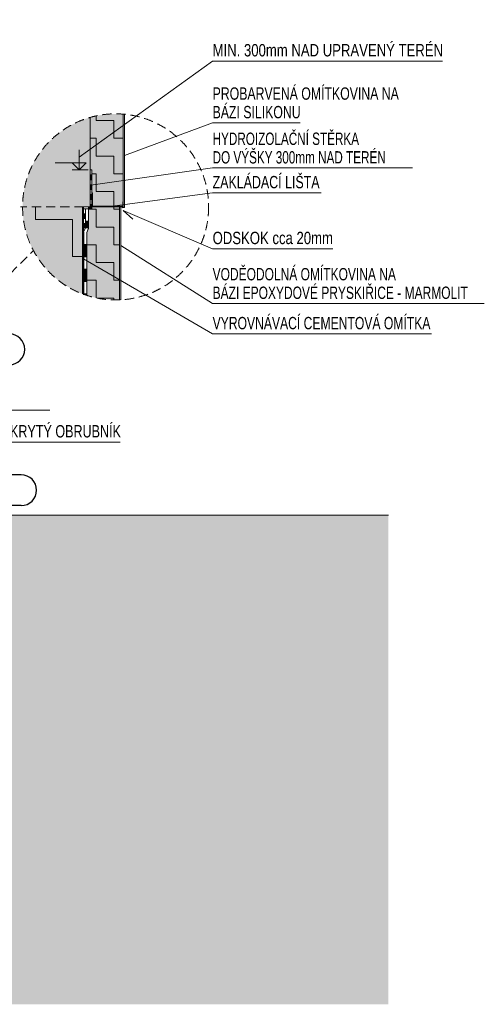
# Model space of a CAD drawing. Header units: millimetres. Extents: x 29003 to 60673, y -60985 to 17010.
# Tile 97 of 128: x 45171 to 48943, y -12065 to -4078. Entities that reach past the tile are written whole.
import ezdxf

# ---------------------------------------------------------------- set-up
doc = ezdxf.new("R2010")
doc.units = ezdxf.units.MM
doc.linetypes.add('Carkovana 2x_1_1', pattern=[200, 150, -50])
doc.linetypes.add('JIS_02_1.2', pattern=[115, 75, -40])
for name, color, linetype, lineweight in [('XR$1$ŘEZY_1', 7, 'Continuous', 25), ('XR$2$ŘEZY - KOTY_ TEXTY_1', 7, 'Continuous', 25), ('XR$3$ŘEZY - FILING_1', 7, 'Continuous', 25)]:
    doc.layers.add(name, color=color, linetype=linetype, lineweight=lineweight)
doc.styles.add('ARIALNARROW', font='ARIALN.TTF')
pattern_1 = [(0, (288, 288), (144, 144), [144, -144]), (90, (288, 288), (-144, 144), [144, -144])]

# ---------------------------------------------------------------- blocks, each defined once
blk = doc.blocks.new('VZOROVÁ ČÁRA_9')
at = {"layer": 'XR$1$ŘEZY_1', "color": 7, "linetype": 'Continuous', "lineweight": 13}
blk.add_line((45730.2, -5771), (45715.2, -5805.5), dxfattribs=at)
blk.add_lwpolyline([(45707.2, -5761.1), (45707.2, -5761.1), (45692.2, -5795.5)], dxfattribs=at)
blk.add_lwpolyline([(45707.2, -5761.1), (45707.2, -5761.1), (45692.2, -5795.5)], dxfattribs=at)
blk = doc.blocks.new('VZOROVÁ ČÁRA_10')
at = {"layer": 'XR$1$ŘEZY_1', "color": 7, "linetype": 'Continuous', "lineweight": 13}
for p, q in [((45716.2, -5800.5), (45716.2, -5900.5)), ((45691.2, -5900.5), (45716.2, -5900.5)), ((45691.2, -5900.5), (45691.2, -6000.5)), ((45691.2, -5900.5), (45691.2, -6000.5)), ((45691.2, -5900.5), (45691.2, -6000.5)), ((45691.2, -5900.5), (45691.2, -6000.5)), ((45691.2, -5900.5), (45691.2, -6000.5)), ((45691.2, -5902.5), (45716.2, -5902.5)), ((45691.2, -5904.5), (45716.2, -5904.5)), ((45691.2, -5906.5), (45716.2, -5906.5)), ((45691.2, -5908.5), (45716.2, -5908.5)), ((45716.2, -5900.5), (45716.2, -6000.5)), ((45691.2, -5910.5), (45716.2, -5910.5)), ((45691.2, -5912.5), (45716.2, -5912.5)), ((45691.2, -5914.5), (45716.2, -5914.5)), ((45691.2, -5916.5), (45716.2, -5916.5)), ((45691.2, -5918.5), (45716.2, -5918.5)), ((45691.2, -5920.5), (45716.2, -5920.5)), ((45691.2, -5922.5), (45716.2, -5922.5)), ((45691.2, -5924.5), (45716.2, -5924.5)), ((45691.2, -5926.5), (45716.2, -5926.5)), ((45691.2, -5928.5), (45716.2, -5928.5)), ((45691.2, -5930.5), (45716.2, -5930.5)), ((45691.2, -5932.5), (45716.2, -5932.5)), ((45691.2, -5934.5), (45716.2, -5934.5)), ((45691.2, -5936.5), (45716.2, -5936.5)), ((45691.2, -5938.5), (45716.2, -5938.5)), ((45691.2, -5940.5), (45716.2, -5940.5)), ((45691.2, -5942.5), (45716.2, -5942.5)), ((45691.2, -5944.5), (45716.2, -5944.5)), ((45691.2, -5946.5), (45716.2, -5946.5)), ((45691.2, -5948.5), (45716.2, -5948.5)), ((45691.2, -5950.5), (45716.2, -5950.5)), ((45691.2, -5952.5), (45716.2, -5952.5)), ((45691.2, -5954.5), (45716.2, -5954.5)), ((45691.2, -5956.5), (45716.2, -5956.5)), ((45691.2, -5958.5), (45716.2, -5958.5)), ((45691.2, -5960.5), (45716.2, -5960.5)), ((45691.2, -5962.5), (45716.2, -5962.5)), ((45691.2, -5964.5), (45716.2, -5964.5)), ((45691.2, -5966.5), (45716.2, -5966.5)), ((45691.2, -5968.5), (45716.2, -5968.5)), ((45691.2, -5970.5), (45716.2, -5970.5)), ((45691.2, -5972.5), (45716.2, -5972.5)), ((45691.2, -5974.5), (45716.2, -5974.5)), ((45691.2, -5976.5), (45716.2, -5976.5)), ((45691.2, -5978.5), (45716.2, -5978.5)), ((45691.2, -5980.5), (45716.2, -5980.5)), ((45691.2, -5982.5), (45716.2, -5982.5)), ((45691.2, -5984.5), (45716.2, -5984.5)), ((45691.2, -5986.5), (45716.2, -5986.5)), ((45691.2, -5988.5), (45716.2, -5988.5)), ((45691.2, -5990.5), (45716.2, -5990.5)), ((45691.2, -5992.5), (45716.2, -5992.5)), ((45691.2, -5994.5), (45716.2, -5994.5)), ((45691.2, -5996.5), (45716.2, -5996.5)), ((45691.2, -5998.5), (45716.2, -5998.5)), ((45691.2, -6000.5), (45716.2, -6000.5)), ((45716.2, -6000.5), (45716.2, -6100.5)), ((45691.2, -6100.5), (45716.2, -6100.5)), ((45691.2, -6100.5), (45691.2, -6200.5)), ((45691.2, -6100.5), (45691.2, -6200.5)), ((45691.2, -6100.5), (45691.2, -6200.5)), ((45691.2, -6100.5), (45691.2, -6200.5)), ((45691.2, -6100.5), (45691.2, -6200.5)), ((45691.2, -6102.5), (45716.2, -6102.5)), ((45691.2, -6104.5), (45716.2, -6104.5)), ((45691.2, -6106.5), (45716.2, -6106.5)), ((45691.2, -6108.5), (45716.2, -6108.5)), ((45691.2, -6110.5), (45716.2, -6110.5)), ((45691.2, -6112.5), (45716.2, -6112.5)), ((45691.2, -6114.5), (45716.2, -6114.5)), ((45691.2, -6116.5), (45716.2, -6116.5)), ((45691.2, -6118.5), (45716.2, -6118.5)), ((45691.2, -6120.5), (45716.2, -6120.5)), ((45691.2, -6122.5), (45716.2, -6122.5)), ((45691.2, -6124.5), (45716.2, -6124.5)), ((45691.2, -6126.5), (45716.2, -6126.5)), ((45691.2, -6128.5), (45716.2, -6128.5)), ((45691.2, -6130.5), (45716.2, -6130.5)), ((45691.2, -6132.5), (45716.2, -6132.5)), ((45691.2, -6134.5), (45716.2, -6134.5)), ((45691.2, -6136.5), (45716.2, -6136.5)), ((45691.2, -6138.5), (45716.2, -6138.5)), ((45691.2, -6140.5), (45716.2, -6140.5)), ((45691.2, -6142.5), (45716.2, -6142.5)), ((45691.2, -6144.5), (45716.2, -6144.5)), ((45691.2, -6146.5), (45716.2, -6146.5)), ((45691.2, -6148.5), (45716.2, -6148.5)), ((45716.2, -6100.5), (45716.2, -6200.5)), ((45691.2, -6150.5), (45716.2, -6150.5)), ((45691.2, -6152.5), (45716.2, -6152.5)), ((45691.2, -6154.5), (45716.2, -6154.5)), ((45691.2, -6156.5), (45716.2, -6156.5)), ((45691.2, -6158.5), (45716.2, -6158.5)), ((45691.2, -6160.5), (45716.2, -6160.5)), ((45691.2, -6162.5), (45716.2, -6162.5)), ((45691.2, -6164.5), (45716.2, -6164.5)), ((45691.2, -6166.5), (45716.2, -6166.5)), ((45691.2, -6168.5), (45716.2, -6168.5)), ((45691.2, -6170.5), (45716.2, -6170.5)), ((45691.2, -6172.5), (45716.2, -6172.5)), ((45691.2, -6174.5), (45716.2, -6174.5)), ((45691.2, -6176.5), (45716.2, -6176.5)), ((45691.2, -6178.5), (45716.2, -6178.5)), ((45691.2, -6180.5), (45716.2, -6180.5)), ((45691.2, -6182.5), (45716.2, -6182.5)), ((45691.2, -6184.5), (45716.2, -6184.5)), ((45691.2, -6186.5), (45716.2, -6186.5)), ((45691.2, -6188.5), (45716.2, -6188.5)), ((45691.2, -6190.5), (45716.2, -6190.5)), ((45691.2, -6192.5), (45716.2, -6192.5)), ((45691.2, -6194.5), (45716.2, -6194.5)), ((45691.2, -6196.5), (45716.2, -6196.5)), ((45691.2, -6198.5), (45716.2, -6198.5)), ((45691.2, -6200.5), (45716.2, -6200.5)), ((45716.2, -6200.5), (45716.2, -6300.5)), ((45691.2, -6300.5), (45716.2, -6300.5)), ((45691.2, -6300.5), (45691.2, -6309.7)), ((45691.2, -6300.5), (45691.2, -6309.7)), ((45691.2, -6300.5), (45691.2, -6309.7)), ((45691.2, -6300.5), (45691.2, -6309.7)), ((45691.2, -6300.5), (45691.2, -6309.7)), ((45691.2, -6302.5), (45716.2, -6302.5)), ((45691.2, -6304.5), (45716.2, -6304.5)), ((45691.2, -6306.5), (45716.2, -6306.5)), ((45691.2, -6308.5), (45716.2, -6308.5)), ((45716.2, -6300.5), (45716.2, -6309.6))]:
    blk.add_line(p, q, dxfattribs=at)
for points in [[(45691.2, -5800.5), (45691.2, -5800.5), (45691.2, -5900.5), (45691.2, -6000.5)], [(45691.2, -5800.5), (45691.2, -5800.5), (45691.2, -5900.5), (45691.2, -6000.5)], [(45691.2, -6000.5), (45691.2, -6100.5), (45691.2, -6200.5)], [(45691.2, -6000.5), (45691.2, -6100.5), (45691.2, -6200.5)], [(45691.2, -6200.5), (45691.2, -6300.5), (45691.2, -6309.7)], [(45691.2, -6200.5), (45691.2, -6300.5), (45691.2, -6309.7)]]:
    blk.add_lwpolyline(points, dxfattribs=at)
blk = doc.blocks.new('VZOROVÁ ČÁRA_11')
at = {"layer": 'XR$1$ŘEZY_1', "color": 7, "linetype": 'Continuous', "lineweight": 13}
for p, q in [((45731.2, -5611.3), (45731.2, -5711.3)), ((45706.2, -5711.3), (45731.2, -5711.3)), ((45706.2, -5711.3), (45706.2, -5768.6)), ((45706.2, -5711.3), (45706.2, -5768.6)), ((45706.2, -5711.3), (45706.2, -5768.6)), ((45706.2, -5711.3), (45706.2, -5768.6)), ((45706.2, -5711.3), (45706.2, -5768.6)), ((45706.2, -5713.3), (45731.2, -5713.3)), ((45706.2, -5715.3), (45731.2, -5715.3)), ((45706.2, -5717.3), (45731.2, -5717.3)), ((45706.2, -5719.3), (45731.2, -5719.3)), ((45706.2, -5721.3), (45731.2, -5721.3)), ((45706.2, -5723.3), (45731.2, -5723.3)), ((45706.2, -5725.3), (45731.2, -5725.3)), ((45706.2, -5727.3), (45731.2, -5727.3)), ((45706.2, -5729.3), (45731.2, -5729.3)), ((45706.2, -5731.3), (45731.2, -5731.3)), ((45706.2, -5733.3), (45731.2, -5733.3)), ((45706.2, -5735.3), (45731.2, -5735.3)), ((45706.2, -5737.3), (45731.2, -5737.3)), ((45706.2, -5739.3), (45731.2, -5739.3)), ((45706.2, -5741.3), (45731.2, -5741.3)), ((45706.2, -5743.3), (45731.2, -5743.3)), ((45706.2, -5745.3), (45731.2, -5745.3)), ((45706.2, -5747.3), (45731.2, -5747.3)), ((45706.2, -5749.3), (45731.2, -5749.3)), ((45731.2, -5711.3), (45731.2, -5768.6)), ((45706.2, -5751.3), (45731.2, -5751.3)), ((45706.2, -5753.3), (45731.2, -5753.3)), ((45706.2, -5755.3), (45731.2, -5755.3)), ((45706.2, -5757.3), (45731.2, -5757.3)), ((45706.2, -5759.3), (45731.2, -5759.3)), ((45706.2, -5761.3), (45731.2, -5761.3)), ((45706.2, -5763.3), (45731.2, -5763.3)), ((45706.2, -5765.3), (45731.2, -5765.3)), ((45706.2, -5767.3), (45731.2, -5767.3))]:
    blk.add_line(p, q, dxfattribs=at)
blk.add_lwpolyline([(45706.2, -5611.3), (45706.2, -5611.3), (45706.2, -5711.3), (45706.2, -5768.6)], dxfattribs=at)
blk.add_lwpolyline([(45706.2, -5611.3), (45706.2, -5611.3), (45706.2, -5711.3), (45706.2, -5768.6)], dxfattribs=at)
blk = doc.blocks.new('VZOROVÁ ČÁRA_12')
at = {"layer": 'XR$1$ŘEZY_1', "color": 1, "linetype": 'Continuous', "lineweight": 13}
for p, q in [((45690.1, -5651.8), (45705.1, -5651.8)), ((45690.1, -5651.8), (45690.1, -5691.8)), ((45690.1, -5651.8), (45690.1, -5691.8)), ((45690.1, -5651.8), (45690.1, -5691.8)), ((45690.1, -5651.8), (45690.1, -5691.8)), ((45690.1, -5651.8), (45690.1, -5691.8)), ((45690.1, -5652.6), (45705.1, -5652.6)), ((45690.1, -5653.4), (45705.1, -5653.4)), ((45690.1, -5654.2), (45705.1, -5654.2)), ((45690.1, -5655), (45705.1, -5655)), ((45690.1, -5655.8), (45705.1, -5655.8)), ((45690.1, -5656.6), (45705.1, -5656.6)), ((45690.1, -5657.4), (45705.1, -5657.4)), ((45690.1, -5658.2), (45705.1, -5658.2)), ((45690.1, -5659), (45705.1, -5659)), ((45690.1, -5659.8), (45705.1, -5659.8)), ((45690.1, -5660.6), (45705.1, -5660.6)), ((45690.1, -5661.4), (45705.1, -5661.4)), ((45690.1, -5662.2), (45705.1, -5662.2)), ((45690.1, -5663), (45705.1, -5663)), ((45690.1, -5663.8), (45705.1, -5663.8)), ((45690.1, -5664.6), (45705.1, -5664.6)), ((45690.1, -5665.4), (45705.1, -5665.4)), ((45690.1, -5666.2), (45705.1, -5666.2)), ((45690.1, -5667), (45705.1, -5667)), ((45690.1, -5667.8), (45705.1, -5667.8)), ((45690.1, -5668.6), (45705.1, -5668.6)), ((45690.1, -5669.4), (45705.1, -5669.4)), ((45690.1, -5670.2), (45705.1, -5670.2)), ((45705.1, -5611.8), (45705.1, -5651.8)), ((45705.1, -5651.8), (45705.1, -5691.8)), ((45690.1, -5671), (45705.1, -5671)), ((45690.1, -5671.8), (45705.1, -5671.8)), ((45690.1, -5672.6), (45705.1, -5672.6)), ((45690.1, -5673.4), (45705.1, -5673.4)), ((45690.1, -5674.2), (45705.1, -5674.2)), ((45690.1, -5675), (45705.1, -5675)), ((45690.1, -5675.8), (45705.1, -5675.8)), ((45690.1, -5676.6), (45705.1, -5676.6)), ((45690.1, -5677.4), (45705.1, -5677.4)), ((45690.1, -5678.2), (45705.1, -5678.2)), ((45690.1, -5679), (45705.1, -5679)), ((45690.1, -5679.8), (45705.1, -5679.8)), ((45690.1, -5680.6), (45705.1, -5680.6)), ((45690.1, -5681.4), (45705.1, -5681.4)), ((45690.1, -5682.2), (45705.1, -5682.2)), ((45690.1, -5683), (45705.1, -5683)), ((45690.1, -5683.8), (45705.1, -5683.8)), ((45690.1, -5684.6), (45705.1, -5684.6)), ((45690.1, -5685.4), (45705.1, -5685.4)), ((45690.1, -5686.2), (45705.1, -5686.2)), ((45690.1, -5687), (45705.1, -5687)), ((45690.1, -5687.8), (45705.1, -5687.8)), ((45690.1, -5688.6), (45705.1, -5688.6)), ((45690.1, -5689.4), (45705.1, -5689.4)), ((45690.1, -5690.2), (45705.1, -5690.2)), ((45690.1, -5691), (45705.1, -5691)), ((45690.1, -5691.8), (45705.1, -5691.8)), ((45690.1, -5731.8), (45705.1, -5731.8)), ((45690.1, -5731.8), (45690.1, -5766.8)), ((45690.1, -5731.8), (45690.1, -5766.8)), ((45690.1, -5731.8), (45690.1, -5766.8)), ((45690.1, -5731.8), (45690.1, -5766.8)), ((45690.1, -5731.8), (45690.1, -5766.8)), ((45690.1, -5732.6), (45705.1, -5732.6)), ((45690.1, -5733.4), (45705.1, -5733.4)), ((45690.1, -5734.2), (45705.1, -5734.2)), ((45690.1, -5735), (45705.1, -5735)), ((45690.1, -5735.8), (45705.1, -5735.8)), ((45690.1, -5736.6), (45705.1, -5736.6)), ((45690.1, -5737.4), (45705.1, -5737.4)), ((45690.1, -5738.2), (45705.1, -5738.2)), ((45690.1, -5739), (45705.1, -5739)), ((45690.1, -5739.8), (45705.1, -5739.8)), ((45690.1, -5740.6), (45705.1, -5740.6)), ((45690.1, -5741.4), (45705.1, -5741.4)), ((45690.1, -5742.2), (45705.1, -5742.2)), ((45690.1, -5743), (45705.1, -5743)), ((45690.1, -5743.8), (45705.1, -5743.8)), ((45690.1, -5744.6), (45705.1, -5744.6)), ((45690.1, -5745.4), (45705.1, -5745.4)), ((45690.1, -5746.2), (45705.1, -5746.2)), ((45690.1, -5747), (45705.1, -5747)), ((45690.1, -5747.8), (45705.1, -5747.8)), ((45690.1, -5748.6), (45705.1, -5748.6)), ((45690.1, -5749.4), (45705.1, -5749.4)), ((45690.1, -5750.2), (45705.1, -5750.2)), ((45705.1, -5691.8), (45705.1, -5731.8)), ((45705.1, -5731.8), (45705.1, -5766.8)), ((45690.1, -5751), (45705.1, -5751)), ((45690.1, -5751.8), (45705.1, -5751.8)), ((45690.1, -5752.6), (45705.1, -5752.6)), ((45690.1, -5753.4), (45705.1, -5753.4)), ((45690.1, -5754.2), (45705.1, -5754.2)), ((45690.1, -5755), (45705.1, -5755)), ((45690.1, -5755.8), (45705.1, -5755.8)), ((45690.1, -5756.6), (45705.1, -5756.6)), ((45690.1, -5757.4), (45705.1, -5757.4)), ((45690.1, -5758.2), (45705.1, -5758.2)), ((45690.1, -5759), (45705.1, -5759)), ((45690.1, -5759.8), (45705.1, -5759.8)), ((45690.1, -5760.6), (45705.1, -5760.6)), ((45690.1, -5761.4), (45705.1, -5761.4)), ((45690.1, -5762.2), (45705.1, -5762.2)), ((45690.1, -5763), (45705.1, -5763)), ((45690.1, -5763.8), (45705.1, -5763.8)), ((45690.1, -5764.6), (45705.1, -5764.6)), ((45690.1, -5765.4), (45705.1, -5765.4)), ((45690.1, -5766.2), (45705.1, -5766.2))]:
    blk.add_line(p, q, dxfattribs=at)
for points in [[(45690.1, -5611.8), (45690.1, -5651.8), (45690.1, -5691.8)], [(45690.1, -5611.8), (45690.1, -5651.8), (45690.1, -5691.8)], [(45690.1, -5691.8), (45690.1, -5731.8), (45690.1, -5766.8)], [(45690.1, -5691.8), (45690.1, -5731.8), (45690.1, -5766.8)]]:
    blk.add_lwpolyline(points, dxfattribs=at)
blk = doc.blocks.new('VZOROVÁ ČÁRA_13')
at = {"layer": 'XR$1$ŘEZY_1', "color": 1, "linetype": 'Continuous', "lineweight": 13}
for p, q in [((45690.1, -5611.8), (45730.1, -5611.8)), ((45730.1, -5596.8), (45730.1, -5611.8)), ((45730.1, -5596.8), (45757.6, -5596.8)), ((45730.1, -5596.8), (45757.6, -5596.8)), ((45730.1, -5596.8), (45757.6, -5596.8)), ((45730.1, -5596.8), (45757.6, -5596.8)), ((45730.1, -5596.8), (45757.6, -5596.8)), ((45730.1, -5611.8), (45757.6, -5611.8)), ((45730.9, -5596.8), (45730.9, -5611.8)), ((45731.7, -5596.8), (45731.7, -5611.8)), ((45732.5, -5596.8), (45732.5, -5611.8)), ((45733.3, -5596.8), (45733.3, -5611.8)), ((45734.1, -5596.8), (45734.1, -5611.8)), ((45734.9, -5596.8), (45734.9, -5611.8)), ((45735.7, -5596.8), (45735.7, -5611.8)), ((45736.5, -5596.8), (45736.5, -5611.8)), ((45737.3, -5596.8), (45737.3, -5611.8)), ((45738.1, -5596.8), (45738.1, -5611.8)), ((45738.9, -5596.8), (45738.9, -5611.8)), ((45739.7, -5596.8), (45739.7, -5611.8)), ((45740.5, -5596.8), (45740.5, -5611.8)), ((45741.3, -5596.8), (45741.3, -5611.8)), ((45742.1, -5596.8), (45742.1, -5611.8)), ((45742.9, -5596.8), (45742.9, -5611.8)), ((45743.7, -5596.8), (45743.7, -5611.8)), ((45744.5, -5596.8), (45744.5, -5611.8)), ((45745.3, -5596.8), (45745.3, -5611.8)), ((45746.1, -5596.8), (45746.1, -5611.8)), ((45746.9, -5596.8), (45746.9, -5611.8)), ((45747.7, -5596.8), (45747.7, -5611.8)), ((45748.5, -5596.8), (45748.5, -5611.8)), ((45749.3, -5596.8), (45749.3, -5611.8)), ((45750.1, -5596.8), (45750.1, -5611.8)), ((45750.9, -5596.8), (45750.9, -5611.8)), ((45751.7, -5596.8), (45751.7, -5611.8)), ((45752.5, -5596.8), (45752.5, -5611.8)), ((45753.3, -5596.8), (45753.3, -5611.8)), ((45754.1, -5596.8), (45754.1, -5611.8)), ((45754.9, -5596.8), (45754.9, -5611.8)), ((45755.7, -5596.8), (45755.7, -5611.8)), ((45756.5, -5596.8), (45756.5, -5611.8)), ((45757.3, -5596.8), (45757.3, -5611.8))]:
    blk.add_line(p, q, dxfattribs=at)
blk.add_lwpolyline([(45690.1, -5596.8), (45730.1, -5596.8), (45757.6, -5596.8)], dxfattribs=at)
blk.add_lwpolyline([(45690.1, -5596.8), (45730.1, -5596.8), (45757.6, -5596.8)], dxfattribs=at)
blk = doc.blocks.new('VZOROVÁ ČÁRA_14')
at = {"layer": 'XR$1$ŘEZY_1', "color": 1, "linetype": 'Continuous', "lineweight": 13}
for p, q in [((45742.6, -5336.8), (45757.6, -5336.8)), ((45742.6, -5336.8), (45742.6, -5376.8)), ((45742.6, -5336.8), (45742.6, -5376.8)), ((45742.6, -5336.8), (45742.6, -5376.8)), ((45742.6, -5336.8), (45742.6, -5376.8)), ((45742.6, -5336.8), (45742.6, -5376.8)), ((45742.6, -5337.6), (45757.6, -5337.6)), ((45742.6, -5338.4), (45757.6, -5338.4)), ((45742.6, -5339.2), (45757.6, -5339.2)), ((45742.6, -5340), (45757.6, -5340)), ((45742.6, -5340.8), (45757.6, -5340.8)), ((45742.6, -5341.6), (45757.6, -5341.6)), ((45742.6, -5342.4), (45757.6, -5342.4)), ((45742.6, -5343.2), (45757.6, -5343.2)), ((45742.6, -5344), (45757.6, -5344)), ((45742.6, -5344.8), (45757.6, -5344.8)), ((45742.6, -5345.6), (45757.6, -5345.6)), ((45742.6, -5346.4), (45757.6, -5346.4)), ((45742.6, -5347.2), (45757.6, -5347.2)), ((45742.6, -5348), (45757.6, -5348)), ((45742.6, -5348.8), (45757.6, -5348.8)), ((45742.6, -5349.6), (45757.6, -5349.6)), ((45742.6, -5350.4), (45757.6, -5350.4)), ((45757.6, -5296.8), (45757.6, -5336.8)), ((45757.6, -5336.8), (45757.6, -5376.8)), ((45742.6, -5351.2), (45757.6, -5351.2)), ((45742.6, -5352), (45757.6, -5352)), ((45742.6, -5352.8), (45757.6, -5352.8)), ((45742.6, -5353.6), (45757.6, -5353.6)), ((45742.6, -5354.4), (45757.6, -5354.4)), ((45742.6, -5355.2), (45757.6, -5355.2)), ((45742.6, -5356), (45757.6, -5356)), ((45742.6, -5356.8), (45757.6, -5356.8)), ((45742.6, -5357.6), (45757.6, -5357.6)), ((45742.6, -5358.4), (45757.6, -5358.4)), ((45742.6, -5359.2), (45757.6, -5359.2)), ((45742.6, -5360), (45757.6, -5360)), ((45742.6, -5360.8), (45757.6, -5360.8)), ((45742.6, -5361.6), (45757.6, -5361.6)), ((45742.6, -5362.4), (45757.6, -5362.4)), ((45742.6, -5363.2), (45757.6, -5363.2)), ((45742.6, -5364), (45757.6, -5364)), ((45742.6, -5364.8), (45757.6, -5364.8)), ((45742.6, -5365.6), (45757.6, -5365.6)), ((45742.6, -5366.4), (45757.6, -5366.4)), ((45742.6, -5367.2), (45757.6, -5367.2)), ((45742.6, -5368), (45757.6, -5368)), ((45742.6, -5368.8), (45757.6, -5368.8)), ((45742.6, -5369.6), (45757.6, -5369.6)), ((45742.6, -5370.4), (45757.6, -5370.4)), ((45742.6, -5371.2), (45757.6, -5371.2)), ((45742.6, -5372), (45757.6, -5372)), ((45742.6, -5372.8), (45757.6, -5372.8)), ((45742.6, -5373.6), (45757.6, -5373.6)), ((45742.6, -5374.4), (45757.6, -5374.4)), ((45742.6, -5375.2), (45757.6, -5375.2)), ((45742.6, -5376), (45757.6, -5376)), ((45742.6, -5376.8), (45757.6, -5376.8)), ((45742.6, -5416.8), (45757.6, -5416.8)), ((45742.6, -5416.8), (45742.6, -5456.8)), ((45742.6, -5416.8), (45742.6, -5456.8)), ((45742.6, -5416.8), (45742.6, -5456.8)), ((45742.6, -5416.8), (45742.6, -5456.8)), ((45742.6, -5416.8), (45742.6, -5456.8)), ((45742.6, -5417.6), (45757.6, -5417.6)), ((45742.6, -5418.4), (45757.6, -5418.4)), ((45742.6, -5419.2), (45757.6, -5419.2)), ((45742.6, -5420), (45757.6, -5420)), ((45742.6, -5420.8), (45757.6, -5420.8)), ((45742.6, -5421.6), (45757.6, -5421.6)), ((45742.6, -5422.4), (45757.6, -5422.4)), ((45742.6, -5423.2), (45757.6, -5423.2)), ((45742.6, -5424), (45757.6, -5424)), ((45742.6, -5424.8), (45757.6, -5424.8)), ((45742.6, -5425.6), (45757.6, -5425.6)), ((45742.6, -5426.4), (45757.6, -5426.4)), ((45742.6, -5427.2), (45757.6, -5427.2)), ((45742.6, -5428), (45757.6, -5428)), ((45742.6, -5428.8), (45757.6, -5428.8)), ((45742.6, -5429.6), (45757.6, -5429.6)), ((45742.6, -5430.4), (45757.6, -5430.4)), ((45757.6, -5376.8), (45757.6, -5416.8)), ((45757.6, -5416.8), (45757.6, -5456.8)), ((45742.6, -5431.2), (45757.6, -5431.2)), ((45742.6, -5432), (45757.6, -5432)), ((45742.6, -5432.8), (45757.6, -5432.8)), ((45742.6, -5433.6), (45757.6, -5433.6)), ((45742.6, -5434.4), (45757.6, -5434.4)), ((45742.6, -5435.2), (45757.6, -5435.2)), ((45742.6, -5436), (45757.6, -5436)), ((45742.6, -5436.8), (45757.6, -5436.8)), ((45742.6, -5437.6), (45757.6, -5437.6)), ((45742.6, -5438.4), (45757.6, -5438.4)), ((45742.6, -5439.2), (45757.6, -5439.2)), ((45742.6, -5440), (45757.6, -5440)), ((45742.6, -5440.8), (45757.6, -5440.8)), ((45742.6, -5441.6), (45757.6, -5441.6)), ((45742.6, -5442.4), (45757.6, -5442.4)), ((45742.6, -5443.2), (45757.6, -5443.2)), ((45742.6, -5444), (45757.6, -5444)), ((45742.6, -5444.8), (45757.6, -5444.8)), ((45742.6, -5445.6), (45757.6, -5445.6)), ((45742.6, -5446.4), (45757.6, -5446.4)), ((45742.6, -5447.2), (45757.6, -5447.2)), ((45742.6, -5448), (45757.6, -5448)), ((45742.6, -5448.8), (45757.6, -5448.8)), ((45742.6, -5449.6), (45757.6, -5449.6)), ((45742.6, -5450.4), (45757.6, -5450.4)), ((45742.6, -5451.2), (45757.6, -5451.2)), ((45742.6, -5452), (45757.6, -5452)), ((45742.6, -5452.8), (45757.6, -5452.8)), ((45742.6, -5453.6), (45757.6, -5453.6)), ((45742.6, -5454.4), (45757.6, -5454.4)), ((45742.6, -5455.2), (45757.6, -5455.2)), ((45742.6, -5456), (45757.6, -5456)), ((45742.6, -5456.8), (45757.6, -5456.8)), ((45742.6, -5496.8), (45757.6, -5496.8)), ((45742.6, -5496.8), (45742.6, -5536.8)), ((45742.6, -5496.8), (45742.6, -5536.8)), ((45742.6, -5496.8), (45742.6, -5536.8)), ((45742.6, -5496.8), (45742.6, -5536.8)), ((45742.6, -5496.8), (45742.6, -5536.8)), ((45742.6, -5497.6), (45757.6, -5497.6)), ((45742.6, -5498.4), (45757.6, -5498.4)), ((45742.6, -5499.2), (45757.6, -5499.2)), ((45742.6, -5500), (45757.6, -5500)), ((45742.6, -5500.8), (45757.6, -5500.8)), ((45742.6, -5501.6), (45757.6, -5501.6)), ((45742.6, -5502.4), (45757.6, -5502.4)), ((45742.6, -5503.2), (45757.6, -5503.2)), ((45742.6, -5504), (45757.6, -5504)), ((45742.6, -5504.8), (45757.6, -5504.8)), ((45742.6, -5505.6), (45757.6, -5505.6)), ((45742.6, -5506.4), (45757.6, -5506.4)), ((45742.6, -5507.2), (45757.6, -5507.2)), ((45742.6, -5508), (45757.6, -5508)), ((45742.6, -5508.8), (45757.6, -5508.8)), ((45742.6, -5509.6), (45757.6, -5509.6)), ((45742.6, -5510.4), (45757.6, -5510.4)), ((45757.6, -5456.8), (45757.6, -5496.8)), ((45757.6, -5496.8), (45757.6, -5536.8)), ((45742.6, -5511.2), (45757.6, -5511.2)), ((45742.6, -5512), (45757.6, -5512)), ((45742.6, -5512.8), (45757.6, -5512.8)), ((45742.6, -5513.6), (45757.6, -5513.6)), ((45742.6, -5514.4), (45757.6, -5514.4)), ((45742.6, -5515.2), (45757.6, -5515.2)), ((45742.6, -5516), (45757.6, -5516)), ((45742.6, -5516.8), (45757.6, -5516.8)), ((45742.6, -5517.6), (45757.6, -5517.6)), ((45742.6, -5518.4), (45757.6, -5518.4)), ((45742.6, -5519.2), (45757.6, -5519.2)), ((45742.6, -5520), (45757.6, -5520)), ((45742.6, -5520.8), (45757.6, -5520.8)), ((45742.6, -5521.6), (45757.6, -5521.6)), ((45742.6, -5522.4), (45757.6, -5522.4)), ((45742.6, -5523.2), (45757.6, -5523.2)), ((45742.6, -5524), (45757.6, -5524)), ((45742.6, -5524.8), (45757.6, -5524.8)), ((45742.6, -5525.6), (45757.6, -5525.6)), ((45742.6, -5526.4), (45757.6, -5526.4)), ((45742.6, -5527.2), (45757.6, -5527.2)), ((45742.6, -5528), (45757.6, -5528)), ((45742.6, -5528.8), (45757.6, -5528.8)), ((45742.6, -5529.6), (45757.6, -5529.6)), ((45742.6, -5530.4), (45757.6, -5530.4)), ((45742.6, -5531.2), (45757.6, -5531.2)), ((45742.6, -5532), (45757.6, -5532)), ((45742.6, -5532.8), (45757.6, -5532.8)), ((45742.6, -5533.6), (45757.6, -5533.6)), ((45742.6, -5534.4), (45757.6, -5534.4)), ((45742.6, -5535.2), (45757.6, -5535.2)), ((45742.6, -5536), (45757.6, -5536)), ((45742.6, -5536.8), (45757.6, -5536.8)), ((45742.6, -5576.8), (45757.6, -5576.8)), ((45742.6, -5576.8), (45742.6, -5596.8)), ((45742.6, -5576.8), (45742.6, -5596.8)), ((45742.6, -5576.8), (45742.6, -5596.8)), ((45742.6, -5576.8), (45742.6, -5596.8)), ((45742.6, -5576.8), (45742.6, -5596.8)), ((45742.6, -5577.6), (45757.6, -5577.6)), ((45742.6, -5578.4), (45757.6, -5578.4)), ((45742.6, -5579.2), (45757.6, -5579.2)), ((45742.6, -5580), (45757.6, -5580)), ((45742.6, -5580.8), (45757.6, -5580.8)), ((45742.6, -5581.6), (45757.6, -5581.6)), ((45742.6, -5582.4), (45757.6, -5582.4)), ((45742.6, -5583.2), (45757.6, -5583.2)), ((45742.6, -5584), (45757.6, -5584)), ((45742.6, -5584.8), (45757.6, -5584.8)), ((45742.6, -5585.6), (45757.6, -5585.6)), ((45742.6, -5586.4), (45757.6, -5586.4)), ((45742.6, -5587.2), (45757.6, -5587.2)), ((45742.6, -5588), (45757.6, -5588)), ((45742.6, -5588.8), (45757.6, -5588.8)), ((45742.6, -5589.6), (45757.6, -5589.6)), ((45742.6, -5590.4), (45757.6, -5590.4)), ((45757.6, -5536.8), (45757.6, -5576.8)), ((45757.6, -5576.8), (45757.6, -5596.8)), ((45742.6, -5591.2), (45757.6, -5591.2)), ((45742.6, -5592), (45757.6, -5592)), ((45742.6, -5592.8), (45757.6, -5592.8)), ((45742.6, -5593.6), (45757.6, -5593.6)), ((45742.6, -5594.4), (45757.6, -5594.4)), ((45742.6, -5595.2), (45757.6, -5595.2)), ((45742.6, -5596), (45757.6, -5596)), ((45742.6, -5596.8), (45757.6, -5596.8))]:
    blk.add_line(p, q, dxfattribs=at)
for points in [[(45742.6, -5296.8), (45742.6, -5336.8), (45742.6, -5376.8)], [(45742.6, -5296.8), (45742.6, -5336.8), (45742.6, -5376.8)], [(45742.6, -5376.8), (45742.6, -5416.8), (45742.6, -5456.8)], [(45742.6, -5376.8), (45742.6, -5416.8), (45742.6, -5456.8)], [(45742.6, -5456.8), (45742.6, -5496.8), (45742.6, -5536.8)], [(45742.6, -5456.8), (45742.6, -5496.8), (45742.6, -5536.8)], [(45742.6, -5536.8), (45742.6, -5576.8), (45742.6, -5596.8)], [(45742.6, -5536.8), (45742.6, -5576.8), (45742.6, -5596.8)]]:
    blk.add_lwpolyline(points, dxfattribs=at)

msp = doc.modelspace()

# ---------------------------------------------------------------- hatches: boundary and pattern name
at = {"layer": 'XR$3$ŘEZY - FILING_1', "linetype": 'Continuous', "lineweight": 13}
msp.add_hatch(color=254, dxfattribs=at).paths.add_polyline_path([(45660.9, -4899.2), (45593.9, -4930.9), (45530.4, -4969), (45470.8, -5013.1), (45415.9, -5062.9), (45366.2, -5117.8), (45322.1, -5177.3), (45284, -5240.9), (45252.3, -5307.8), (45227.3, -5377.6), (45209.3, -5449.5), (45198.5, -5522.7), (45194.8, -5596.8), (45742.6, -5596.8), (45742.6, -4871.3), (45730.6, -4874.3)])
for color, points in [(11, [(45915.9, -4842.5), (45848.5, -4848.6), (45781.8, -4860.7), (45742.6, -4871.5), (45742.6, -5296.8), (45757.6, -5296.8), (45757.6, -5481.6), (45762.1, -5481.6), (45762.1, -5592.1), (45999.1, -5592.1), (46008.3, -5597.9), (46008.3, -5556.6), (46012.6, -5556.6), (46012.6, -4845.1), (45983.7, -4842.5)]), (254, [(45202.2, -5701.8), (45211.3, -5753.7), (45224.1, -5804.9), (45240.3, -5855), (45260.1, -5903.8), (45283.2, -5951.2), (45309.5, -5996.8), (45339, -6040.5), (45371.4, -6082), (45406.7, -6121.2), (45444.6, -6157.8), (45485, -6191.7), (45527.6, -6222.7), (45572.3, -6250.6), (45618.8, -6275.3), (45667, -6296.8), (45680.1, -6301.5), (45680.1, -5596.8), (45194.8, -5596.8), (45196.7, -5649.4)]), (11, [(45680.1, -6301.8), (45690.1, -6305.7), (45690.1, -5596.8), (45680.1, -5596.8)]), (11, [(45731.2, -5611.8), (45731.2, -5768.7), (45716.2, -5803.1), (45716.2, -6314.1), (45739.8, -6321.9), (45798.8, -6336.5), (45858.8, -6346.2), (45919.4, -6351.1), (45980.2, -6351.1), (45982.6, -6350.9), (45982.6, -5596.8), (45757.6, -5596.8), (45757.6, -5611.8)])]:
    msp.add_hatch(color=color, dxfattribs=at).paths.add_polyline_path(points, flags=0)
h = msp.add_hatch(dxfattribs=at)
h.set_pattern_fill('VZOR', scale=144, style=0, pattern_type=2)
h.set_pattern_definition(pattern_1)
h.paths.add_polyline_path([(45915.9, -4842.5), (45848.5, -4848.6), (45781.8, -4860.7), (45742.6, -4871.5), (45742.6, -5296.8), (45757.6, -5296.8), (45757.6, -5481.6), (45762.1, -5481.6), (45762.1, -5592.1), (45999.1, -5592.1), (46008.3, -5597.9), (46008.3, -5556.6), (46012.6, -5556.6), (46012.6, -4845.1), (45983.7, -4842.5)], flags=0)
h = msp.add_hatch(dxfattribs=at)
h.set_pattern_fill('VZOR', scale=300, style=0, pattern_type=2)
h.set_pattern_definition([(0, (600, 600), (300, 300), [300, -300]), (90, (600, 600), (-300, 300), [300, -300])])
h.paths.add_polyline_path([(45202.2, -5701.8), (45211.3, -5753.7), (45224.1, -5804.9), (45240.3, -5855), (45260.1, -5903.8), (45283.2, -5951.2), (45309.5, -5996.8), (45339, -6040.5), (45371.4, -6082), (45406.7, -6121.2), (45444.6, -6157.8), (45485, -6191.7), (45527.6, -6222.7), (45572.3, -6250.6), (45618.8, -6275.3), (45667, -6296.8), (45680.1, -6301.5), (45680.1, -5596.8), (45194.8, -5596.8), (45196.7, -5649.4)], flags=0)
h = msp.add_hatch(dxfattribs=at)
h.set_pattern_fill('VZOR', scale=37.5, style=0, pattern_type=2)
h.set_pattern_definition([(0, (75, 75), (37.5, 37.5), [37.5, -37.5]), (90, (75, 75), (-37.5, 37.5), [37.5, -37.5])])
h.paths.add_polyline_path([(45680.1, -6301.8), (45690.1, -6305.7), (45690.1, -5596.8), (45680.1, -5596.8)], flags=0)
h = msp.add_hatch(dxfattribs=at)
h.set_pattern_fill('VZOR', scale=144, style=0, pattern_type=2)
h.set_pattern_definition(pattern_1)
h.paths.add_polyline_path([(45731.2, -5611.8), (45731.2, -5768.7), (45716.2, -5803.1), (45716.2, -6314.1), (45739.8, -6321.9), (45798.8, -6336.5), (45858.8, -6346.2), (45919.4, -6351.1), (45980.2, -6351.1), (45982.6, -6350.9), (45982.6, -5596.8), (45757.6, -5596.8), (45757.6, -5611.8)], flags=0)
at = {"layer": 'XR$3$ŘEZY - FILING_1', "linetype": 'Carkovana 2x_1_1', "lineweight": 13}
msp.add_hatch(color=9, dxfattribs=at).paths.add_polyline_path([(44335.9, -11268.1), (43335.9, -11268.1), (43335.9, -11807.4), (42785.9, -11807.4), (42785.9, -11288.1), (40005.9, -11288.1), (40005.9, -11807.4), (39305.9, -11807.4), (39305.9, -8118.1), (38663.8, -8118.1), (38663.8, -12064.6), (48164.4, -12064.6), (48164.4, -8098.1), (44335.9, -8098.1)], flags=0)

# ---------------------------------------------------------------- linework, layer by layer
at = {"layer": 'XR$1$ŘEZY_1', "color": 7, "linetype": 'Continuous', "lineweight": 13}
for p, q in [((45654.7, -5193.1), (46737.3, -4413.9)), ((46737.3, -4413.9), (48604, -4413.9)), ((45742.6, -5596.8), (45742.6, -4870.7)), ((45742.6, -4870.7), (45742.6, -5596.8)), ((46012.6, -5601.6), (46012.6, -4844.4)), ((46022.6, -4846.4), (46022.6, -5601.6)), ((46737.3, -4913.9), (46022.6, -5179.6)), ((46737.3, -4913.9), (47447.3, -4913.9)), ((46737.3, -5280.6), (45750.1, -5421.4)), ((46737.3, -5280.6), (48359.3, -5280.6)), ((45903.7, -5594.1), (46737.3, -5483.8)), ((46737.3, -5483.8), (47617.3, -5483.8)), ((45680.1, -5596.8), (45680.1, -6301.9)), ((45690.1, -5596.8), (45742.6, -5596.8)), ((45690.1, -5596.8), (45690.1, -6305.7)), ((45690.1, -5596.8), (45690.1, -6305.7)), ((45731.2, -5768.7), (45731.2, -5611.3)), ((45982.6, -5596.8), (45742.6, -5596.8)), ((45982.6, -5596.8), (45992.6, -5596.8)), ((45982.6, -6351), (45982.6, -5596.8)), ((45992.6, -5596.8), (45992.6, -6350.1)), ((46010.3, -5601.6), (46022.6, -5601.6)), ((46012.6, -5626.8), (46090.8, -5695.4)), ((46737.3, -5936.7), (46012.6, -5626.8)), ((45716.2, -5803.1), (45731.2, -5768.7)), ((45716.2, -6314.7), (45716.2, -5803.1)), ((46737.3, -6379.2), (45992.6, -5909.2)), ((46737.3, -5936.7), (47713.3, -5936.7)), ((46737.3, -6627.2), (45690.1, -6016.8)), ((46737.3, -6379.2), (48942.7, -6379.2)), ((48513.3, -6627.2), (46737.3, -6627.2)), ((44335.9, -8098.1), (48164.4, -8098.1))]:
    msp.add_line(p, q, dxfattribs=at)
at = {"layer": 'XR$1$ŘEZY_1', "color": 1, "linetype": 'Continuous', "lineweight": 13}
for p, q in [((45757.6, -5296.8), (45742.6, -5296.8)), ((45757.6, -5611.8), (45757.6, -5296.8)), ((45705.1, -5763.4), (45705.1, -5611.8)), ((45705.1, -5611.8), (45757.6, -5611.8)), ((45705.1, -5763.4), (45690.1, -5763.4))]:
    msp.add_line(p, q, dxfattribs=at)
at = {"layer": 'XR$1$ŘEZY_1', "color": 5, "linetype": 'Continuous', "lineweight": 25}
for p, q in [((45760.1, -5481.6), (45760.1, -5594.1)), ((46010.3, -5601.6), (46010.3, -5556.6)), ((45760.1, -5594.1), (45998.5, -5594.1)), ((45998.5, -5594.1), (46010.3, -5601.6))]:
    msp.add_line(p, q, dxfattribs=at)
at = {"layer": 'XR$1$ŘEZY_1', "color": 5, "linetype": 'Continuous', "lineweight": 13}
for p, q in [((45762.1, -5481.6), (45760.1, -5481.6)), ((45762.1, -5481.6), (45762.1, -5592.1)), ((46008.3, -5597.9), (46008.3, -5556.6)), ((46008.3, -5556.6), (46012.6, -5556.6)), ((45762.1, -5592.1), (45999.1, -5592.1)), ((45999.1, -5592.1), (46008.3, -5597.9))]:
    msp.add_line(p, q, dxfattribs=at)
at = {"layer": 'XR$1$ŘEZY_1', "color": 7, "linetype": 'JIS_02_1.2', "lineweight": 13}
for p, q in [((45690.1, -5596.8), (45178, -5596.8)), ((43632.1, -7600.1), (45282.9, -5950.7))]:
    msp.add_line(p, q, dxfattribs=at)
at = {"layer": 'XR$1$ŘEZY_1', "color": 250, "linetype": 'Continuous', "lineweight": 13}
msp.add_line((45690.1, -6016.8), (45690.1, -5596.8), dxfattribs=at)
at = {"layer": 'XR$1$ŘEZY_1', "color": 7, "linetype": 'JIS_02_1.2', "lineweight": 13}
msp.add_circle((45949.8, -5596.8), 755, dxfattribs=at)
at = {"layer": 'XR$2$ŘEZY - KOTY_ TEXTY_1', "color": 6, "linetype": 'Continuous', "lineweight": 13}
for p, q in [((45654.7, -5296.8), (45654.7, -5133.7)), ((45711.3, -5240.2), (45460.2, -5240.2)), ((45654.7, -5296.8), (45598.1, -5240.2)), ((45654.7, -5296.8), (45711.3, -5240.2)), ((45727, -5296.8), (45597, -5296.8))]:
    msp.add_line(p, q, dxfattribs=at)
at = {"layer": 'XR$2$ŘEZY - KOTY_ TEXTY_1', "color": 7, "linetype": 'Continuous', "lineweight": 13}
for p, q in [((44372, -7246.6), (45414.7, -7246.6)), ((44458.1, -7504.8), (45986.1, -7504.8))]:
    msp.add_line(p, q, dxfattribs=at)
at = {"layer": 'XR$2$ŘEZY - KOTY_ TEXTY_1', "color": 3, "linetype": 'Continuous', "lineweight": 25}
for p, q in [((45183.6, -7769.6), (44754.9, -7769.6)), ((45183.6, -8019.6), (44754.9, -8019.6))]:
    msp.add_line(p, q, dxfattribs=at)
for centre in [(45087.1, -6752.2), (45183.6, -7894.6)]:
    msp.add_arc(centre, 125, 270, 90, dxfattribs=at)

# ---------------------------------------------------------------- block references
at = {"layer": 'XR$1$ŘEZY_1', "color": 1, "linetype": 'Continuous', "lineweight": 13}
for name in ['VZOROVÁ ČÁRA_14', 'VZOROVÁ ČÁRA_13', 'VZOROVÁ ČÁRA_12']:
    msp.add_blockref(name, (0, 0), dxfattribs=at)
at = {"layer": 'XR$1$ŘEZY_1', "color": 7, "linetype": 'Continuous', "lineweight": 13}
for name in ['VZOROVÁ ČÁRA_11', 'VZOROVÁ ČÁRA_10', 'VZOROVÁ ČÁRA_9']:
    msp.add_blockref(name, (0, 0), dxfattribs=at)

# ---------------------------------------------------------------- texts
at = {"layer": 'XR$1$ŘEZY_1', "color": 7, "linetype": 'Continuous', "lineweight": 18, "char_height": 100, "attachment_point": 7, "style": 'ARIALNARROW'}
for s, insert, width in [('\\W0.93;MIN. 300mm NAD UPRAVENÝ TERÉN', (46737.3, -4377.3), 1913.046), ('\\W0.88;ZAKLÁDACÍ LIŠTA', (46737.3, -5447.1), 910.536), ('\\W0.93;ODSKOK cca 20mm', (46737.3, -5900), 1022.386), ('\\W0.86;VYROVNÁVACÍ CEMENTOVÁ OMÍTKA', (46737.3, -6590.6), 1819.171)]:
    msp.add_mtext(s, dxfattribs=dict(at, insert=insert, width=width))
at = {"layer": 'XR$1$ŘEZY_1', "color": 7, "linetype": 'Continuous', "lineweight": 13, "char_height": 100, "attachment_point": 1, "line_spacing_factor": 0.903614, "style": 'ARIALNARROW'}
for s, insert, width in [('\\W0.87;PROBARVENÁ OMÍTKOVINA NA\\PBÁZI SILIKONU', (46737.3, -4627.3), 1552.736), ('\\W0.83;HYDROIZOLAČNÍ STĚRKA\\PDO VÝŠKY 300mm NAD TERÉN', (46737.3, -4994), 1652.254), ('\\W0.85;VODĚODOLNÁ OMÍTKOVINA NA\\PBÁZI EPOXYDOVÉ PRYSKIŘICE - MARMOLIT', (46737.3, -6092.5), 2247.881)]:
    msp.add_mtext(s, dxfattribs=dict(at, insert=insert, width=width))
at = {"layer": 'XR$2$ŘEZY - KOTY_ TEXTY_1', "color": 7, "linetype": 'Continuous', "lineweight": 18, "insert": (44458.1, -7468.1), "char_height": 100, "width": 1572.264, "attachment_point": 7, "style": 'ARIALNARROW'}
msp.add_mtext('\\W0.89;PLASTOVÝ SKRYTÝ OBRUBNÍK', dxfattribs=at)

doc.saveas('drawing.dxf')
